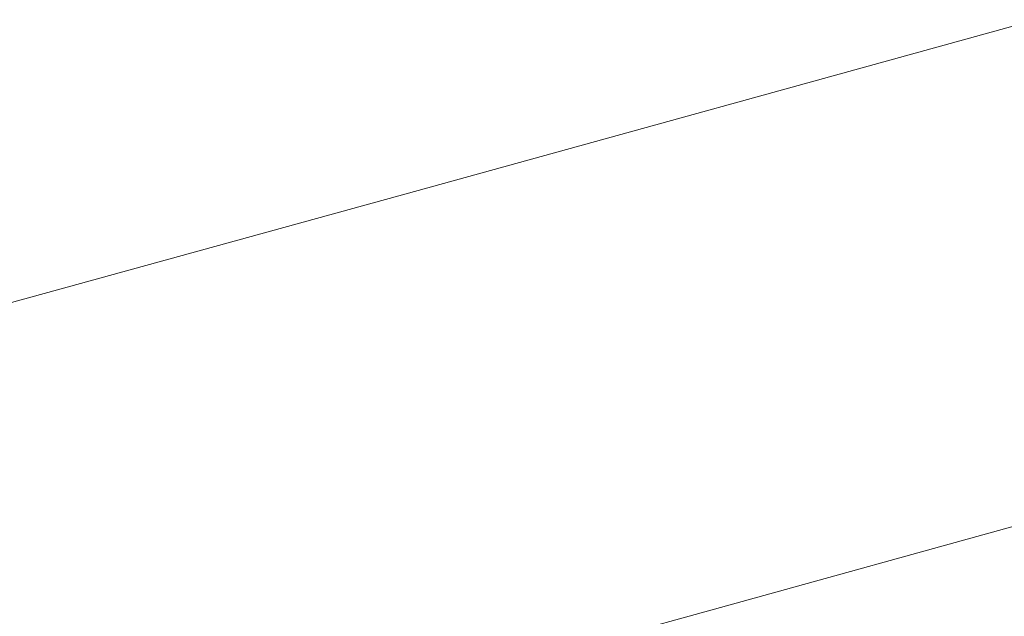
# Model space of a CAD drawing. Extents: x 1620613 to 1693141, y 557269 to 607790.
# Tile 69 of 256: x 1620773.08 to 1620775.13, y 607295.45 to 607296.69. Entities that reach past the tile are written whole.
import ezdxf

# ---------------------------------------------------------------- set-up
doc = ezdxf.new("R2010")
doc.units = 0
doc.header["$LTSCALE"] = 10
doc.header["$MEASUREMENT"] = 0
doc.linetypes.add('DGN Style 2', pattern=[7.346996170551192, 4.408197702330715, -2.938798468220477])
doc.linetypes.add('DGN Style 3', pattern=[10.28579463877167, 7.346996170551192, -2.938798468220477])
doc.layers.add('DT_X_Contour_Minor', color=136, linetype='DGN Style 3', lineweight=0)
doc.layers.add('SV_X_Top_of_Bank', color=97, linetype='DGN Style 2', lineweight=0)

# ---------------------------------------------------------------- blocks, each defined once
blk = doc.blocks.new('*U1004')
at = {"layer": 'DT_X_Contour_Minor', "transparency": 33554559, "flags": 128}
for points, elevation in [([(-26.4221577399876, 51.95833175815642), (-27.71982852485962, 51.03469212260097), (-27.97437398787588, 50.85364810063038), (-28.18186575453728, 50.70636159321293), (-28.34230382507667, 50.59283259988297), (-28.4556881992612, 50.51306112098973), (-28.69530826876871, 50.34534719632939), (-28.85981133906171, 50.20753661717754), (-29.17360549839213, 49.91989032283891), (-29.63669074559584, 49.48240831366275), (-30.24906708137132, 48.8950905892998), (-32.08112542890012, 47.12912903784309), (-32.72328845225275, 46.49489483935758), (-33.27573376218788, 45.91666340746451), (-33.73846135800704, 45.39443474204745), (-34.11147124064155, 44.92820884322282), (-34.98654064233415, 43.75961013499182), (-35.37127004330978, 43.30610329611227), (-35.86915619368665, 42.82203181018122), (-36.48019909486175, 42.30739567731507), (-37.20439874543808, 41.76219489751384), (-39.28647348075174, 40.2675732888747), (-39.98611710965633, 39.74158006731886), (-40.52349194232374, 39.28456660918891), (-40.89859798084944, 38.89653291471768), (-41.11143522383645, 38.57747898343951), (-41.46264281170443, 37.81864151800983), (-41.56407973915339, 37.53517833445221), (-41.60498482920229, 37.25391688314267), (-41.58535808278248, 36.97485716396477), (-41.50519949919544, 36.69799917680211), (-40.98988515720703, 35.41113261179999), (-41.36458870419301, 35.2114997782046), (-41.40116681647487, 35.18857666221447), (-41.35031391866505, 35.20536424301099), (-41.21203001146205, 35.26186252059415), (-40.98631509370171, 35.35807149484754), (-40.26783396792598, 35.66757635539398), (-40.02239461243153, 35.74966068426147), (-39.8249373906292, 35.76378502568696), (-39.6754623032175, 35.70994937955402), (-39.57396934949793, 35.58815374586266), (-39.36729765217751, 35.17275207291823), (-39.29846415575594, 35.03223562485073), (-39.24696743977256, 34.92223753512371), (-39.21280750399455, 34.84275780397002), (-39.19598434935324, 34.79379643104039), (-39.17423830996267, 34.70392391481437), (-39.19917079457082, 34.65937235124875), (-39.29027777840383, 34.59312204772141), (-39.44755926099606, 34.50517300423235), (-39.67101524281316, 34.39552522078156), (-40.35513052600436, 34.07419947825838), (-40.58325396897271, 33.96678022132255), (-40.75453783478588, 33.8855167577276), (-40.86898212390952, 33.83040908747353), (-40.92658683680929, 33.80145721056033), (-41.00441330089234, 33.7591265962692), (-41.04055930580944, 33.73462800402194), (-41.09062747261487, 33.69288018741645), (-41.15461780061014, 33.63388314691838), (-41.2325302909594, 33.55763688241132), (-41.45885981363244, 33.33131454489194), (-41.55081032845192, 33.24771939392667), (-41.65691473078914, 33.16667569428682), (-41.77717302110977, 33.08818344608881), (-41.91158519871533, 33.01224264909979), (-42.28888952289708, 32.81313579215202), (-42.41095057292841, 32.74687478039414), (-42.49415548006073, 32.69742188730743), (-42.53850424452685, 32.66477711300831), (-42.54399686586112, 32.64894045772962), (-42.50683566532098, 32.62912020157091), (-42.53423417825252, 32.60898901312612), (-42.64430061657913, 32.56346063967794), (-42.83703498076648, 32.49253508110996), (-43.11243727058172, 32.39621233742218), (-43.95706727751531, 32.10548877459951), (-44.25215094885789, 32.00285932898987), (-44.50392945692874, 31.91301366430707), (-44.71240280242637, 31.83595178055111), (-44.8775709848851, 31.77167367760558), (-45.26027925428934, 31.61731044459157), (-45.38764896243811, 31.56564027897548), (-45.48272688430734, 31.5264022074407), (-45.54551302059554, 31.49959622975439), (-45.5760073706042, 31.48522234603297), (-45.61426992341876, 31.46346811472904), (-45.66447487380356, 31.43806682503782), (-45.78639281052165, 31.37817862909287), (-45.98002373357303, 31.28380352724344), (-46.24536764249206, 31.15494151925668), (-47.04856871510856, 30.7653269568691), (-47.38836151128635, 30.6047740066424), (-47.80533909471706, 30.41532607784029), (-48.29950146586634, 30.19698317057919), (-48.87084862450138, 29.94974528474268), (-50.49735409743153, 29.25191761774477), (-51.13303793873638, 28.97905882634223), (-51.8202103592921, 28.68385320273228), (-52.55887135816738, 28.3663007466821), (-53.3490209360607, 28.02640145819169), (-55.52473791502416, 27.09020757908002), (-56.49371372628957, 26.66848666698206), (-57.76885342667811, 26.10546933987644), (-59.35015701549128, 25.40115559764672), (-61.23762449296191, 24.55554544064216), (-66.6790896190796, 22.11218980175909), (-68.57485017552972, 21.26142299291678), (-70.18103300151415, 20.54163929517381), (-71.49763809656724, 19.95283870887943), (-72.52466546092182, 19.49502123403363), (-74.8773014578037, 18.44881878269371), (-75.91999211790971, 17.98397094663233), (-77.28358709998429, 17.37407927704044), (-78.96808640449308, 16.61914377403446), (-80.97349003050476, 15.71916443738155), (-86.74910546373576, 13.12582776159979), (-88.72374219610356, 12.23877836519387), (-90.31594081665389, 11.52263268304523), (-91.52570132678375, 10.97739071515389), (-92.3530237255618, 10.60305246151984), (-94.04929930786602, 9.832688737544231), (-94.68466071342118, 9.54443124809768), (-95.31853824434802, 9.257431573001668), (-95.95093189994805, 8.971689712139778), (-96.58184168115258, 8.687205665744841), (-98.26228926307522, 7.930258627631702), (-98.89682115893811, 7.644555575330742), (-99.54008116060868, 7.355156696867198), (-100.1920692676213, 7.06206199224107), (-100.8527854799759, 6.765271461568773), (-102.6263328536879, 5.968902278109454), (-103.2449727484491, 5.690073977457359), (-103.7707319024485, 5.450865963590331), (-104.2036103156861, 5.251278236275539), (-104.5436079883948, 5.091310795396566), (-105.3264274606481, 4.717558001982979), (-105.6287788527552, 4.573821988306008), (-105.9487184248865, 4.422928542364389), (-106.2862461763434, 4.264877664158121), (-106.6413621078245, 4.099669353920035), (-107.6117888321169, 3.649570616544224), (-107.9746458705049, 3.481720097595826), (-108.3353969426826, 3.315742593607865), (-108.6940420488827, 3.151638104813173), (-109.0505811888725, 2.989406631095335), (-109.9985442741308, 2.55928672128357), (-110.3086120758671, 2.420033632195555), (-110.5278431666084, 2.324864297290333), (-110.6562375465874, 2.273778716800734), (-110.6937952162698, 2.266776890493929), (-110.6728333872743, 2.306883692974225), (-110.6862926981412, 2.310373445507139), (-110.7423920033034, 2.290762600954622), (-110.8411313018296, 2.24805115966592), (-110.9825105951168, 2.182239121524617), (-111.4163753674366, 1.975939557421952), (-111.5617474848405, 1.90787255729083), (-111.6724652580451, 1.858396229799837), (-111.7485286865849, 1.827510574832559), (-111.7899377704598, 1.815215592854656), (-111.8541562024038, 1.807216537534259), (-111.8952114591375, 1.794595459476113), (-111.9702134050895, 1.76273151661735), (-112.0791620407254, 1.71162470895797), (-112.2220573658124, 1.641275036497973), (-112.6483738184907, 1.428018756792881), (-112.8175543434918, 1.34328058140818), (-113.0053585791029, 1.249008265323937), (-113.2117865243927, 1.145201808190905), (-113.4368381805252, 1.031861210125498), (-114.0618075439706, 0.7169074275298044), (-114.2700324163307, 0.618599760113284), (-114.4259800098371, 0.5598920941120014), (-114.5296503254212, 0.5407844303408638), (-114.5810433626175, 0.5612767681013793), (-114.6483884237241, 0.6687230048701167), (-114.6723631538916, 0.7065127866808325), (-114.6937785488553, 0.7392974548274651), (-114.7126346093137, 0.7670770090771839), (-114.7289313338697, 0.7898514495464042), (-114.799010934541, 0.884453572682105), (-115.0863380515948, 0.9425401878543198), (-115.1710306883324, 0.9323459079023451), (-115.3019684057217, 0.8768688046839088), (-115.4791512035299, 0.7761088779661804), (-115.702579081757, 0.6300661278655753), (-116.3600468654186, 0.180241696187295), (-116.6101513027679, -0.01975269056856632), (-116.8673637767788, -0.2823675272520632), (-117.131684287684, -0.6076028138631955), (-117.4031128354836, -0.995458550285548), (-118.1363996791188, -2.11323444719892), (-118.4312717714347, -2.533009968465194), (-118.765922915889, -2.954004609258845), (-119.1403531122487, -3.376218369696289), (-119.5545623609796, -3.79965124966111), (-120.712159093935, -4.930431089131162), (-121.2576473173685, -5.398751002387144), (-122.025914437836, -5.955625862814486), (-123.0169604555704, -6.601055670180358), (-124.2307853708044, -7.33504042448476), (-127.7646903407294, -9.410406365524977), (-129.0504631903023, -10.16678530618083), (-130.2573530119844, -10.87939767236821), (-131.3853598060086, -11.54824346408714), (-132.4344835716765, -12.17332268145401), (-135.1269695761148, -13.78184516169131), (-136.0246570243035, -14.31878836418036), (-136.6983548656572, -14.72322611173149), (-137.1480630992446, -14.99515840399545), (-137.3737817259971, -15.13458524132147), (-137.677045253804, -15.32971620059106), (-137.9974270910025, -15.53586171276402), (-138.7311249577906, -16.00795002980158), (-139.8781388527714, -16.74598115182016), (-141.4384687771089, -17.74995507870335), (-146.1504366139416, -20.78180929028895), (-147.8899061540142, -21.88109677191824), (-149.5743388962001, -22.90506855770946), (-151.2037348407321, -23.85372464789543), (-152.7780939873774, -24.72706504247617), (-156.9030026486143, -26.95555183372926), (-158.2580997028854, -27.68774060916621), (-159.2297093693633, -28.21294184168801), (-159.8178316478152, -28.53115553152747), (-160.0224665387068, -28.64238167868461), (-160.0568430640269, -28.66300134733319), (-160.0893978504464, -28.68125328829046), (-160.1612798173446, -28.72054435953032), (-160.2724889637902, -28.78087456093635), (-160.4230252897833, -28.8622438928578), (-160.8768917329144, -29.10728095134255), (-161.2334875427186, -29.31818412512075), (-161.9628751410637, -29.7671158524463), (-163.0650545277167, -30.45407613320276), (-164.540025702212, -31.3790649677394), (-168.9703378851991, -34.16307326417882), (-170.4930653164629, -35.11789278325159), (-171.7385134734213, -35.89434511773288), (-172.7066823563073, -36.49243026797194), (-173.3975719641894, -36.91214823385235), (-174.8702385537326, -37.79357323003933), (-175.577311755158, -38.18167739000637), (-176.5940314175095, -38.68492112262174), (-177.9203975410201, -39.30330442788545), (-179.5564101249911, -40.0368273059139), (-184.331972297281, -42.14640774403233), (-185.9600141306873, -42.86267835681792), (-187.2624680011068, -43.4293048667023), (-188.2393339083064, -43.84628727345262), (-188.890611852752, -44.11362557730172), (-190.1932357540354, -44.62700225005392), (-190.8766222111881, -44.90431178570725), (-191.9498136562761, -45.35120788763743), (-193.4128100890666, -45.9676905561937), (-195.265611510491, -46.75375979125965), (-200.7261552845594, -49.0760598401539), (-202.5265453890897, -49.8416973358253), (-203.8323078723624, -50.39688478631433), (-204.6434427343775, -50.74162219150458), (-204.9599499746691, -50.87590955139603), (-205.1444657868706, -50.9534091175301), (-205.4094279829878, -51.06469744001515), (-206.0659277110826, -51.34043773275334), (-207.1139649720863, -51.78062999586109), (-208.5535397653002, -52.38527422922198), (-212.9144559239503, -54.21692814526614), (-214.4953707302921, -54.87517555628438), (-215.9674280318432, -55.47617735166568), (-217.3306278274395, -56.01993353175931), (-218.5849701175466, -56.50644409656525), (-221.7847395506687, -57.72747811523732), (-222.8509311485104, -58.13458622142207), (-223.6496788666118, -58.44013502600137), (-224.1809827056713, -58.64412452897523), (-224.4448426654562, -58.74655473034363), (-224.7918773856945, -58.88428953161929), (-225.0772514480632, -58.99538952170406), (-225.673097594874, -59.22538839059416), (-226.5794158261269, -59.57428613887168), (-227.796206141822, -60.04208276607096), (-231.4549430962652, -61.44807227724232), (-232.9376689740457, -62.02218422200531), (-234.6417938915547, -62.69002792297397), (-236.5673178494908, -63.4516033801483), (-238.7142408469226, -64.3069105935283), (-244.7345675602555, -66.71270550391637), (-246.739514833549, -67.51349833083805), (-248.2391116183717, -68.111530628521), (-249.2333579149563, -68.50680239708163), (-249.72225372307, -68.69931363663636), (-250.3521752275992, -68.94232956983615), (-250.7275681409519, -69.0684500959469), (-251.3813057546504, -69.26454972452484), (-252.313388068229, -69.53062845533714), (-253.523815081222, -69.86668628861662), (-257.1227467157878, -70.85614598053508), (-258.6074759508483, -71.22436795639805), (-260.3624649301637, -71.58693911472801), (-262.3877136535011, -71.94385945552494), (-264.6832221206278, -72.2951289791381), (-271.1649243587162, -73.22431328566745), (-272.2743608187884, -73.87685941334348), (-270.7413935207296, -75.13760956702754), (-266.5660224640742, -77.00656374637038), (-259.7482476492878, -79.48372195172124), (-238.0443097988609, -86.90041586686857), (-230.9031500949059, -89.32110521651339), (-225.7576243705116, -91.02065282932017), (-222.6077326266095, -91.99905870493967), (-221.453474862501, -92.2563228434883), (-221.0362994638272, -91.98083823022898), (-220.7937196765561, -91.94951449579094), (-220.3788618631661, -92.06215675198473), (-219.7917260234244, -92.31876499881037), (-219.0323121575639, -92.71933923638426), (-216.7775044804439, -93.9794918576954), (-215.9991035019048, -94.38683808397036), (-215.3550063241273, -94.66376229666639), (-214.8452129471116, -94.81026449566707), (-214.4697233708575, -94.82634468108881), (-213.0308142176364, -94.59706751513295), (-209.0644522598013, -93.2959824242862), (-208.0970566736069, -93.20292095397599), (-206.8947393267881, -93.48134443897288), (-205.4575002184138, -94.13125287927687), (-203.7853393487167, -95.15264627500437), (-199.0130146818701, -98.3716752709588), (-197.5992905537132, -99.25004037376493), (-196.9373616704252, -99.47086393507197), (-197.0272280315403, -99.03414595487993), (-197.8688896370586, -97.93988643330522), (-201.1157142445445, -94.14513898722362), (-202.1445991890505, -92.86694454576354), (-202.7961355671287, -91.87842180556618), (-203.0703233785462, -91.1795707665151), (-202.9671626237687, -90.77039142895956), (-201.6052657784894, -89.53678849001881), (-196.2946542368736, -87.53550001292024), (-195.1693159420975, -87.08935588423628), (-194.06927743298, -86.60861856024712), (-192.994538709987, -86.09328804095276), (-191.9450997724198, -85.54336432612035), (-189.1803289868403, -84.0307768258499), (-188.1064418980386, -83.47586562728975), (-186.9583587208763, -82.94557265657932), (-185.7360794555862, -82.43989791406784), (-184.4396041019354, -81.9588413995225), (-180.8834083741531, -80.70884833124), (-179.6824118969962, -80.28517202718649), (-178.7465692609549, -79.95163791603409), (-178.0758804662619, -79.70824599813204), (-177.6703455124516, -79.55499627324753), (-176.9424574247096, -79.26651993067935), (-176.675729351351, -79.16141957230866), (-176.4214611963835, -79.06247575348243), (-176.1796529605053, -78.96968847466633), (-175.9503046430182, -78.88305773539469), (-175.3553223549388, -78.6602511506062), (-174.762106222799, -78.4298333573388), (-173.4286945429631, -77.90568491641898), (-171.3550873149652, -77.08780582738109), (-168.5412845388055, -75.9761960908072), (-160.0508830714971, -72.6202625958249), (-157.2561313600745, -71.51578799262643), (-155.2396773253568, -70.71931430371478), (-154.001520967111, -70.2308415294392), (-153.5416622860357, -70.0503696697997), (-153.3531027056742, -69.97977926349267), (-153.2682810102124, -69.9421778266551), (-153.155235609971, -69.88231632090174), (-153.0139665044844, -69.800194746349), (-152.8444736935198, -69.69581310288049), (-152.3548612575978, -69.38778196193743), (-152.1645990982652, -69.27370018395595), (-151.9610219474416, -69.16247820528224), (-151.74412980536, -69.05411602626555), (-151.5139226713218, -68.94861364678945), (-150.8822836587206, -68.6710870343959), (-150.2915771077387, -68.4260573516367), (-148.9931867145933, -67.89911326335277), (-146.9871124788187, -67.09025476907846), (-144.2733544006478, -65.99948186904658), (-136.0930877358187, -62.71486826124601), (-133.3686395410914, -61.62607873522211), (-131.3304949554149, -60.82317036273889), (-129.9786539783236, -60.30614314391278), (-129.313116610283, -60.07499707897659), (-128.4534217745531, -59.83978244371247), (-128.1407040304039, -59.72982814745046), (-127.8473219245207, -59.57637623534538), (-127.573275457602, -59.3794267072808), (-127.3185646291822, -59.13897956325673), (-126.1750305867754, -57.91539845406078), (-125.6638016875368, -57.54778814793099), (-125.5201019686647, -57.45771540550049), (-125.3081009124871, -57.34504445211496), (-125.027798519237, -57.20977528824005), (-124.67919478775, -57.05190791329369), (-123.658516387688, -56.60079729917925), (-123.3162236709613, -56.45018668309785), (-123.0548543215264, -56.33668779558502), (-122.8744083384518, -56.26030063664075), (-122.774885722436, -56.22102520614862), (-122.6173899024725, -56.16577302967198), (-122.578404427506, -56.13100091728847), (-122.5795698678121, -56.06812371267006), (-122.6208862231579, -55.97714141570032), (-122.702353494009, -55.85805402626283), (-123.176219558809, -55.23673432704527), (-123.2689925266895, -55.26020671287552), (-123.27880088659, -55.26118479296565), (-123.2684661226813, -55.25405943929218), (-123.2379882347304, -55.2388306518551), (-123.1873672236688, -55.21549843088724), (-123.0255203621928, -55.14247459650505), (-122.9375661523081, -55.10604744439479), (-122.7950886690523, -55.05153386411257), (-122.5980879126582, -54.97893385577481), (-122.3465638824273, -54.88824741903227), (-121.6031354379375, -54.62230168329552), (-121.3172286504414, -54.51236278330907), (-121.0170796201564, -54.38200538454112), (-120.7026883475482, -54.2312294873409), (-120.3740548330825, -54.06003509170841), (-119.4787091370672, -53.57629203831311), (-119.1806481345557, -53.41567858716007), (-118.9579743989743, -53.29664552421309), (-118.8106879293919, -53.2191928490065), (-118.7387887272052, -53.18332056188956), (-118.6475738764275, -53.14310164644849), (-118.5940182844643, -53.11962995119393), (-118.5017626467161, -53.07937905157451), (-118.370806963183, -53.02234894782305), (-118.2011512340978, -52.94853963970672), (-117.697135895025, -52.72934254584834), (-117.5315163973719, -52.65704004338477), (-117.4126694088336, -52.60453035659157), (-117.3405949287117, -52.57181348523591), (-117.3152929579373, -52.5588894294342), (-117.3101843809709, -52.55081570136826), (-117.2631252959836, -52.52895948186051), (-117.1257794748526, -52.46944611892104), (-116.8981469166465, -52.37227561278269), (-116.5802276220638, -52.23744796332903), (-115.6120605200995, -51.82769804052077), (-115.2194286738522, -51.65870471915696), (-114.7676584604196, -51.45903719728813), (-114.2567498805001, -51.22869547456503), (-113.6867029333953, -50.96767955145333), (-112.0877265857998, -50.23073815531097), (-111.4670962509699, -49.94613143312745), (-110.8044375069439, -49.64501731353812), (-110.0997503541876, -49.32739579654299), (-109.3530347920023, -48.99326688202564), (-107.3057554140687, -48.08024658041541), (-106.5441058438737, -47.74109617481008), (-105.794616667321, -47.40841018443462), (-105.0572878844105, -47.08218860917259), (-104.3321194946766, -46.76243144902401), (-102.4145509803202, -45.91836490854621), (-101.5012583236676, -45.51471419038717), (-100.1995567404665, -44.93681194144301), (-98.50944623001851, -44.18465816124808), (-96.43092679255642, -43.25825285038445), (-90.37032972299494, -40.55550331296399), (-88.25751306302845, -39.61251305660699), (-86.46451088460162, -38.81060444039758), (-84.9913231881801, -38.14977746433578), (-83.8379499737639, -37.63003212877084), (-81.18870737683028, -36.43215342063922), (-80.25277914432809, -36.00904832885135), (-79.43192639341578, -35.63814208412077), (-78.72614912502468, -35.31943468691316), (-78.13544733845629, -35.05292613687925), (-76.71367655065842, -34.4118351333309), (-75.96444420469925, -34.0753918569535), (-74.78307525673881, -33.54688028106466), (-73.16956970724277, -32.82630040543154), (-71.1239275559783, -31.91365223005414), (-65.0926996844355, -29.22383269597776), (-63.05558418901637, -28.31482348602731), (-61.46765860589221, -27.60516050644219), (-60.32892293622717, -27.09484375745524), (-59.63937717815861, -26.78387323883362), (-58.39950837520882, -26.22041349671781), (-57.97896558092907, -26.02894983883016), (-57.64723880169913, -25.8771536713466), (-57.40432803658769, -25.7650249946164), (-57.25023328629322, -25.69256380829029), (-56.95773530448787, -25.55222396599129), (-56.81331861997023, -25.48196517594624), (-56.59944205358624, -25.37644368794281), (-56.31610560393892, -25.23565950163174), (-55.96330927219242, -25.05961261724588), (-54.92990587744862, -24.54313732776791), (-54.55293985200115, -24.35628810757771), (-54.19709432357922, -24.18309691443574), (-53.86236929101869, -24.02356374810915), (-53.54876475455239, -23.87768860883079), (-52.74064665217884, -23.50689893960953), (-52.47525161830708, -23.38610528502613), (-52.28515509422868, -23.30181657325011), (-52.17035707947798, -23.25403280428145), (-52.13085757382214, -23.24275397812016), (-52.12592357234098, -23.26135036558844), (-52.10117963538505, -23.25621700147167), (-52.03064832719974, -23.22686961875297), (-51.91432964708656, -23.17330821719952), (-51.75222359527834, -23.09553279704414), (-51.25889096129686, -22.85584631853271), (-51.05811752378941, -22.75836918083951), (-50.82579668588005, -22.64570262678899), (-50.56192844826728, -22.51784665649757), (-50.2665128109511, -22.37480126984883), (-49.43667457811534, -21.97309435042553), (-49.17018562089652, -21.84487856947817), (-48.99309742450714, -21.7615114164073), (-48.90540998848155, -21.72299289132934), (-48.90712331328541, -21.72932299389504), (-49.03089319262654, -21.80600143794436), (-49.05063169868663, -21.82155339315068), (-49.01701980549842, -21.81070042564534), (-48.93005751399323, -21.77344253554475), (-48.7897448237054, -21.70977972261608), (-48.34444378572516, -21.50480565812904), (-48.17551681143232, -21.45221952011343), (-48.00271166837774, -21.44819165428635), (-47.82602835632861, -21.49272206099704), (-47.64546687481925, -21.58581074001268), (-46.7937975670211, -22.13352721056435), (-42.2364000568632, -18.93331495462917), (-41.3104534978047, -18.22286632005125), (-40.48578418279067, -17.46303995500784), (-39.76239211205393, -16.65383585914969), (-39.140277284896, -15.79525403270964), (-37.61634073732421, -13.43986552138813), (-37.04584322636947, -12.63717082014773), (-36.47730310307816, -11.99562810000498), (-35.91072036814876, -11.51523736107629), (-35.34609502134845, -11.19599860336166), (-33.84303728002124, -10.55956455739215), (-33.33886044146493, -10.34608286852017), (-32.95362323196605, -10.18296333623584), (-32.68732565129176, -10.07020596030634), (-32.53996769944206, -10.00781074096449), (-32.30559933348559, -9.908573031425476), (-31.90467404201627, -9.634235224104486), (-30.87767444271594, -8.885650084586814), (-29.22460053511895, -7.662817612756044), (-26.9454523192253, -5.96573780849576), (-20.03295799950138, -0.8078618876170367), (-17.72287080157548, 0.9096714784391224), (-15.97697994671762, 2.193864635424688), (-14.79528543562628, 3.044717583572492), (-14.17778726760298, 3.462230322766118), (-13.28338727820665, 3.997810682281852), (-12.96057946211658, 4.195819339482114), (-12.66295600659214, 4.388160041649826), (-12.39051691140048, 4.574832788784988), (-12.14326217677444, 4.75583758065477), (-11.51749536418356, 5.230959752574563), (-11.00479138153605, 5.565659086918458), (-9.93600454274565, 6.213415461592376), (-8.311134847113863, 7.174228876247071), (-6.130182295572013, 8.448099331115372), (0.4271349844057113, 12.26249659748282), (2.594258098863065, 13.52337980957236), (4.177639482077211, 14.44523149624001), (5.177279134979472, 15.02805165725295), (5.593177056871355, 15.27184029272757), (5.923915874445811, 15.46990128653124), (6.12780222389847, 15.59505155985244), (6.49140715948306, 15.82195663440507), (7.014730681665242, 16.15061651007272), (7.697772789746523, 16.58103118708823), (11.25797932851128, 18.82706088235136), (20.18971190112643, 20.77616461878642), (21.90178052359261, 21.057118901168), (23.21010100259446, 21.06465157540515), (24.11467333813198, 20.7987626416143), (24.61549753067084, 20.25945209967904), (26.01059809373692, 17.10468581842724)], 2.200041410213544), ([(-28.66335585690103, 51.7220972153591), (-29.30004596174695, 51.26892201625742), (-29.42493632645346, 51.18009445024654), (-29.52674023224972, 51.10782969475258), (-29.60545768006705, 51.05212774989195), (-29.66108866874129, 51.01298861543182), (-29.77865602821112, 50.93070133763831), (-29.85936793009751, 50.86308585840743), (-30.01332811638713, 50.72195487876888), (-30.24053658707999, 50.50730839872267), (-30.54099334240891, 50.21914641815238), (-31.4398757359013, 49.35269380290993), (-31.75494705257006, 49.04151269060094), (-32.02599920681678, 48.7578088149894), (-32.25303219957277, 48.50158217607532), (-32.43604603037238, 48.27283277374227), (-32.86539069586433, 47.69947068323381), (-33.16645912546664, 47.39634373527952), (-33.74765591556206, 46.91698445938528), (-34.60898106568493, 46.26139285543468), (-35.75043457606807, 45.42956892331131), (-39.16781508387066, 42.9763953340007), (-40.31616411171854, 42.11306466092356), (-41.19817581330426, 41.36295283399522), (-41.81385018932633, 40.72605985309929), (-42.16318723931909, 40.20238571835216), (-42.73963627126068, 38.95687982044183), (-42.90612817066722, 38.49162199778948), (-42.97326709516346, 38.02997795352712), (-42.94105304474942, 37.57194768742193), (-42.8094860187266, 37.1175311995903), (-41.96368295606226, 35.00535307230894), (-42.23085186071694, 34.86301205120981), (-42.26887846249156, 34.84078360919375), (-42.26845730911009, 34.83510157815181), (-42.22958840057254, 34.84596595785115), (-42.15227173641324, 34.87337674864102), (-41.70174920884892, 35.03990206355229), (-41.55750328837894, 34.74459908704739), (-41.52192420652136, 34.67397008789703), (-41.47700664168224, 34.58864150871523), (-41.4227505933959, 34.48861334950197), (-41.35915606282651, 34.37388561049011), (-41.04059179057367, 33.80419047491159), (-41.33739384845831, 33.50739783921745), (-41.41715527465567, 33.43902560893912), (-41.52923867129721, 33.36110576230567), (-41.67364403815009, 33.27363829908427), (-41.85037137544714, 33.17662321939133), (-42.36474023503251, 32.90518618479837), (-42.53114278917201, 32.8148543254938), (-42.64457380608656, 32.7474365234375), (-42.70503328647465, 32.70293277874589), (-42.71252122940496, 32.68134309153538), (-42.66186036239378, 32.65432266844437), (-42.67755569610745, 32.63433251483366), (-42.7626373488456, 32.59462737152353), (-42.91710532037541, 32.53520723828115), (-43.14095960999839, 32.45607211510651), (-43.83041947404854, 32.2187584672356), (-44.07882419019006, 32.13194548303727), (-44.30694344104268, 32.04949176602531), (-44.51477722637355, 31.9713973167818), (-44.70232554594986, 31.8976621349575), (-45.17540711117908, 31.70684733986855), (-45.33285409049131, 31.64297570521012), (-45.4503838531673, 31.59447189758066), (-45.52799640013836, 31.56133591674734), (-45.56569173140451, 31.54356776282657), (-45.61298965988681, 31.5166764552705), (-45.67505008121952, 31.48527686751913), (-45.82575790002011, 31.41124658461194), (-46.06511311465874, 31.29458560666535), (-46.39311572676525, 31.1352939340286), (-47.38598588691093, 30.65367521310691), (-47.77893061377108, 30.46683042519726), (-48.21311217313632, 30.26751010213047), (-48.68853056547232, 30.05571424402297), (-49.20518579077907, 29.83144285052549), (-50.63791550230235, 29.21675175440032), (-51.19786635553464, 28.97640033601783), (-51.80317163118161, 28.71636440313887), (-52.45383132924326, 28.4366439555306), (-53.14984545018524, 28.13723899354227), (-55.06635566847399, 27.31257974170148), (-55.97075848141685, 26.91826044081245), (-57.24658425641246, 26.35379697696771), (-58.89383299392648, 25.61918935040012), (-60.91250469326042, 24.71443756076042), (-66.79085984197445, 22.07490723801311), (-68.81696076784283, 21.16555793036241), (-70.48649718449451, 20.41715774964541), (-71.79946909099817, 19.8297066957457), (-72.75587648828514, 19.40320476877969), (-74.83087686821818, 18.4804651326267), (-75.80085483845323, 18.04787272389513), (-77.15453846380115, 17.44215022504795), (-78.89192774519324, 16.66329763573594), (-81.01302268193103, 15.71131495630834), (-87.18088338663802, 12.94185435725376), (-89.27493008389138, 12.00123585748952), (-90.93117464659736, 11.25647580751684), (-92.14961707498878, 10.70757420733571), (-92.93025736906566, 10.35453105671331), (-94.42822864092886, 9.674227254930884), (-94.98931266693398, 9.419668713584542), (-95.5490862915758, 9.16622094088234), (-96.10754951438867, 8.913883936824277), (-96.66470233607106, 8.662657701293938), (-98.14869599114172, 7.994202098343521), (-98.72580298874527, 7.734375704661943), (-99.34412873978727, 7.456238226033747), (-100.0036732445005, 7.159789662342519), (-100.7044365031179, 6.845030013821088), (-102.6280968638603, 5.981256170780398), (-103.2917161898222, 5.682352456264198), (-103.8398288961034, 5.433471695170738), (-104.2724349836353, 5.234613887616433), (-104.5895344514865, 5.085779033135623), (-105.281124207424, 4.755583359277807), (-105.5584339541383, 4.62387002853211), (-105.871670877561, 4.476376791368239), (-106.2208349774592, 4.313103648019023), (-106.6059262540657, 4.134050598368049), (-107.6807392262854, 3.635535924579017), (-108.0726961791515, 3.454136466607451), (-108.4424573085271, 3.283824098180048), (-108.7900226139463, 3.124598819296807), (-109.1153920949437, 2.976460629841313), (-109.9534496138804, 2.596208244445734), (-110.2272938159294, 2.473625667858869), (-110.4202832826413, 2.391067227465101), (-110.5324180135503, 2.348532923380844), (-110.5636980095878, 2.346022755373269), (-110.5393050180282, 2.392694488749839), (-110.5549674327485, 2.396755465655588), (-110.6202494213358, 2.37393459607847), (-110.7351509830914, 2.324231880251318), (-110.8996721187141, 2.247647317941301), (-111.4045545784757, 2.007579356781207), (-111.5737221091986, 1.9283707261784), (-111.7025628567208, 1.870795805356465), (-111.7910768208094, 1.834854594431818), (-111.8392640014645, 1.820547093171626), (-111.9139941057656, 1.811238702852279), (-111.961769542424, 1.796551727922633), (-112.049048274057, 1.759472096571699), (-112.1758303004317, 1.699999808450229), (-112.342115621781, 1.618134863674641), (-112.8382142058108, 1.369971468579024), (-113.0243978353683, 1.276749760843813), (-113.2108747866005, 1.183207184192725), (-113.3976450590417, 1.089343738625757), (-113.5847086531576, 0.9951594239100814), (-114.0839359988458, 0.7435734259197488), (-114.2528334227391, 0.6691401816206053), (-114.3851051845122, 0.6345299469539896), (-114.4807512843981, 0.6397427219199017), (-114.539771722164, 0.6847785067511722), (-114.6483253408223, 0.8579712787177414), (-114.6869702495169, 0.918884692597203), (-114.7214897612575, 0.9717303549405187), (-114.7518838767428, 1.016508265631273), (-114.7781525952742, 1.053218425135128), (-114.8911140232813, 1.205707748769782), (-115.3542570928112, 1.299337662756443), (-115.490773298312, 1.282905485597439), (-115.7018320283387, 1.193481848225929), (-115.9874332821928, 1.031066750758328), (-116.3475770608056, 0.7956601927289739), (-117.4073505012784, 0.07058742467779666), (-117.7788057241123, -0.2034798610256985), (-118.0983413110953, -0.4818771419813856), (-118.3659572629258, -0.7646044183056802), (-118.5816535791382, -1.051661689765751), (-119.0876175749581, -1.822921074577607), (-119.2910777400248, -2.112563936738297), (-119.5219852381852, -2.403047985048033), (-119.7803400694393, -2.6943732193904), (-120.0661422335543, -2.986539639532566), (-120.8648777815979, -3.766771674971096), (-121.3225887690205, -4.137671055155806), (-122.0966700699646, -4.665195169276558), (-123.1871216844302, -5.349344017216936), (-124.5939436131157, -6.190117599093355), (-128.767295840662, -8.641013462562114), (-130.2369261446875, -9.505103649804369), (-131.5158028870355, -10.25920231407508), (-132.6039260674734, -10.90330945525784), (-133.501295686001, -11.43742507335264), (-135.6399432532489, -12.71507802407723), (-136.3582963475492, -13.14499497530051), (-136.909369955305, -13.47650611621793), (-137.2931640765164, -13.70961144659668), (-137.5096787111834, -13.84431096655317), (-137.8640117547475, -14.07230193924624), (-138.2383458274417, -14.31316231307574), (-139.0955982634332, -14.86475020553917), (-140.4357690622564, -15.72706561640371), (-142.2588582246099, -16.90010854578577), (-147.7643204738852, -20.44252638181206), (-149.7222287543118, -21.68669164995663), (-151.4668569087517, -22.7623740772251), (-152.9982049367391, -23.66957366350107), (-154.3162728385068, -24.40829040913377), (-157.5467470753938, -26.15355794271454), (-158.6090805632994, -26.72762390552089), (-159.3732253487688, -27.14087114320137), (-159.8391814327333, -27.39329965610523), (-160.0069488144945, -27.48490944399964), (-160.05674356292, -27.51477724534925), (-160.0897382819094, -27.53356989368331), (-160.1513763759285, -27.56754698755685), (-160.2416578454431, -27.6167085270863), (-160.3605826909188, -27.68105451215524), (-160.7159067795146, -27.87288973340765), (-160.9950793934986, -28.03800213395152), (-161.5661041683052, -28.38946291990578), (-162.4289811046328, -28.92727209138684), (-163.5837102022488, -29.65142964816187), (-167.0521240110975, -31.83098098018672), (-168.3330390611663, -32.63164036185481), (-169.5744738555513, -33.39895500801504), (-170.7764283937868, -34.13292491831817), (-171.9389026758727, -34.83355009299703), (-174.9861937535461, -36.65742424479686), (-176.1557057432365, -37.33081155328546), (-177.3787734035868, -37.98306786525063), (-178.6553967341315, -38.61419318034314), (-179.9855757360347, -39.22418749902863), (-183.604127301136, -40.82266435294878), (-184.953786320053, -41.41113715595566), (-186.2888497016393, -41.97769792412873), (-187.6093174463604, -42.52234665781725), (-188.9151895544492, -43.04508335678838), (-192.378054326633, -44.40983184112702), (-193.6907164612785, -44.93266471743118), (-195.0315542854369, -45.47760198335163), (-196.4005677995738, -46.04464363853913), (-197.7977570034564, -46.6337896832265), (-201.5611624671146, -48.23431832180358), (-202.8068933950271, -48.76405462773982), (-203.7215320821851, -49.15286706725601), (-204.3050785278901, -49.4007556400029), (-204.557532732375, -49.50772034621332), (-204.7892876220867, -49.60506107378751), (-205.122084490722, -49.7448410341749), (-205.9466589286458, -50.09117536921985), (-207.2630109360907, -50.64406407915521), (-209.0711405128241, -51.40350716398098), (-214.5485228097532, -53.70409455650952), (-216.4640158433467, -54.50409027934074), (-218.1024582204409, -55.17863690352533), (-219.4638499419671, -55.72773442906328), (-220.5481910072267, -56.15138285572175), (-223.0703663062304, -57.11384652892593), (-223.9168219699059, -57.43714301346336), (-224.5645574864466, -57.68518471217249), (-225.0135728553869, -57.85797162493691), (-225.2638680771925, -57.95550375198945), (-225.6663618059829, -58.11524970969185), (-225.9325421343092, -58.21920330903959), (-226.429212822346, -58.41125463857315), (-227.1563738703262, -58.69140369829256), (-228.1140252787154, -59.05965048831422), (-230.9750828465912, -60.15910556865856), (-232.2341146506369, -60.64783893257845), (-233.8654168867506, -61.28944771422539), (-235.8689895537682, -62.08393191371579), (-238.244832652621, -63.03129153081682), (-245.0767748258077, -65.76141773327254), (-247.3358571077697, -66.66393429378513), (-248.9891473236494, -67.32388932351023), (-250.0366454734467, -67.74128282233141), (-250.4783515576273, -67.9161147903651), (-250.8485116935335, -68.05891799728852), (-251.1604747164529, -68.15815091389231), (-251.8187436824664, -68.34874725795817), (-252.8233185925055, -68.63070702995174), (-254.1741994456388, -69.00403022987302), (-258.2382896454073, -70.1213766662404), (-259.91491875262, -70.53719098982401), (-261.8967384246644, -70.9466241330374), (-264.1837486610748, -71.34967609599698), (-266.7759494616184, -71.74634687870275), (-274.0954056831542, -72.79562739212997), (-275.3482357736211, -73.53251449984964), (-273.6171338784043, -74.9562154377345), (-268.9020999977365, -77.06673020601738), (-261.203134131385, -79.86405880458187), (-236.6939825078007, -88.23935350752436), (-228.6428515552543, -90.981510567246), (-222.8713224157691, -92.92651071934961), (-219.3793950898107, -94.07435396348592), (-218.1670695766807, -94.42504030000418), (-217.9736706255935, -94.29732798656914), (-217.8612127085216, -94.28280657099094), (-217.6688881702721, -94.33502655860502), (-217.3966970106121, -94.45398794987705), (-217.0446392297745, -94.63969074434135), (-215.9993296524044, -95.22388673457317), (-215.6384696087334, -95.41272896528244), (-215.3398716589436, -95.54110866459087), (-215.1035358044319, -95.60902583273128), (-214.9294620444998, -95.61648046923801), (-214.2623960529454, -95.51018953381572), (-212.4236245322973, -94.90701760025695), (-211.3693692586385, -95.27248518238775), (-208.9946483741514, -96.62739018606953), (-205.2994618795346, -98.9717326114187), (-200.2838097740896, -102.305512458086), (-185.1481166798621, -112.5148419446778), (-180.6644119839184, -115.3006257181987), (-178.5650677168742, -116.0009799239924), (-178.8500838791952, -114.6159045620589), (-181.5194604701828, -111.1453996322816), (-191.8169452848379, -99.1101470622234), (-195.1750249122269, -95.14225500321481), (-197.5261501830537, -92.26501825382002), (-198.8703210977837, -90.47843681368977), (-199.2075376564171, -89.7825106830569), (-198.4316547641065, -89.0797177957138), (-195.4061593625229, -87.93956867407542), (-194.7024538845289, -87.65115346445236), (-193.8879783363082, -87.27454317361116), (-192.9627327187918, -86.8097378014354), (-191.9267170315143, -86.25673734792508), (-189.0163151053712, -84.6644760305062), (-187.885862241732, -84.08033551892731), (-186.6773050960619, -83.52210997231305), (-185.3906436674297, -82.98979939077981), (-184.0258779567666, -82.48340377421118), (-180.2823636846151, -81.167568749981), (-179.0181060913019, -80.7215757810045), (-178.0329690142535, -80.37047314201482), (-177.3269524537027, -80.11426083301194), (-176.9000564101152, -79.95293885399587), (-176.1338276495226, -79.64926735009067), (-175.8762315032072, -79.54731187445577), (-175.6781146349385, -79.46919907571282), (-175.5394770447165, -79.4149289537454), (-175.4603187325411, -79.3845015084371), (-175.3285356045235, -79.33515189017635), (-174.8662217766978, -79.15331559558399), (-173.5781176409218, -78.64481892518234), (-171.4642231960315, -77.80966187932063), (-168.5245384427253, -76.64784445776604), (-159.584325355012, -73.11411749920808), (-156.6458573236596, -71.9527562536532), (-154.5356130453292, -71.11896773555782), (-153.2535925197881, -70.61275194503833), (-152.7997957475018, -70.43410888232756), (-152.6939693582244, -70.39449101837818), (-152.6463643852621, -70.37338774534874), (-152.5829192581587, -70.33979132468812), (-152.503633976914, -70.2937017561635), (-152.408508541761, -70.23511903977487), (-152.1337205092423, -70.06224093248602), (-152.0269385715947, -69.99821415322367), (-151.9126837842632, -69.93579239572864), (-151.7909561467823, -69.87497566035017), (-151.6617556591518, -69.81576394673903), (-151.307257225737, -69.6600060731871), (-150.7865892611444, -69.44654054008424), (-149.4904591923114, -68.92296234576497), (-147.4188670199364, -68.08927149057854), (-144.5718127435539, -66.94546797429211), (-135.9457185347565, -63.48184171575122), (-133.0872926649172, -62.33768157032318), (-130.9815857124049, -61.50292082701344), (-129.6285976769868, -60.97755948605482), (-129.0283285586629, -60.76159754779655), (-128.4312361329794, -60.59823158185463), (-128.1976767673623, -60.5043540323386), (-127.9448179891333, -60.34524585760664), (-127.6726597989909, -60.12090705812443), (-127.3812021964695, -59.83133763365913), (-125.9760347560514, -58.32780886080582), (-125.8161657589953, -58.21285156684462), (-125.7512496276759, -58.17585428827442), (-125.6250165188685, -58.1141298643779), (-125.4374664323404, -58.02767829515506), (-125.1885993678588, -57.91649958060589), (-124.4431978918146, -57.58705348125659), (-124.1611560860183, -57.4587819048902), (-123.8740817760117, -57.32105175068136), (-123.5819749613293, -57.17386301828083), (-123.2848356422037, -57.01721570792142), (-122.485754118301, -56.5868781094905), (-122.2091005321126, -56.43948820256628), (-121.978450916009, -56.32007168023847), (-121.7938052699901, -56.2286285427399), (-121.6551635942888, -56.16515879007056), (-121.1155117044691, -55.93423784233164), (-120.8633052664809, -55.59544713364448), (-120.8215244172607, -55.51844386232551), (-120.8042703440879, -55.43263006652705), (-120.8115430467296, -55.33800574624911), (-120.843342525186, -55.23457090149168), (-120.9608435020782, -54.94699728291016), (-121.000999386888, -54.84809745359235), (-121.0333413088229, -54.767078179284), (-121.0578692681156, -54.70393946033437), (-121.0745832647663, -54.65868129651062), (-121.134349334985, -54.48919782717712), (-120.8391535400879, -54.3255671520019), (-120.7496332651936, -54.27642424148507), (-120.6075849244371, -54.19912294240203), (-120.4130085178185, -54.09366325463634), (-120.165904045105, -53.96004517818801), (-119.4369213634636, -53.56618578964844), (-119.1930260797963, -53.43487928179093), (-119.0080772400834, -53.33635429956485), (-118.8820748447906, -53.2706108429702), (-118.8150188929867, -53.23764891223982), (-118.7147982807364, -53.19345913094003), (-118.6559550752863, -53.16767004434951), (-118.5545909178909, -53.12344512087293), (-118.4107058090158, -53.06078436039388), (-118.2242997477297, -52.97968776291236), (-117.6705223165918, -52.73884905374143), (-117.4885509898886, -52.65940803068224), (-117.3579700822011, -52.60171399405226), (-117.278779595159, -52.56576694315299), (-117.2509795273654, -52.55156687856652), (-117.2453665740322, -52.54269602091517), (-117.2033268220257, -52.52277257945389), (-117.0814172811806, -52.4696553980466), (-116.879637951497, -52.38334447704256), (-116.597988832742, -52.26383981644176), (-115.7404314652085, -51.90090240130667), (-115.3795960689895, -51.74519667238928), (-114.9402579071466, -51.55028254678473), (-114.4224169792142, -51.316160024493), (-113.8260732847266, -51.04282910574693), (-112.1311530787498, -50.26166879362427), (-111.4732828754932, -49.95998472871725), (-110.7708624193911, -49.64080276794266), (-110.0238917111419, -49.30412291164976), (-109.2323707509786, -48.94994515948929), (-107.0622478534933, -47.98214062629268), (-106.2708308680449, -47.62965386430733), (-105.524172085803, -47.29804697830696), (-104.8222715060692, -46.98731996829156), (-104.1651291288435, -46.6974728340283), (-102.4724270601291, -45.95238697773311), (-101.6161663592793, -45.57374351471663), (-100.3169108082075, -44.99662751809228), (-98.57466040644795, -44.22103898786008), (-96.38941515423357, -43.2469779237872), (-89.97143468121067, -40.38485170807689), (-87.75575667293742, -39.39607936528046), (-85.9222080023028, -38.57635699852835), (-84.47078867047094, -37.92568460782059), (-83.4014986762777, -37.44406219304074), (-81.05956447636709, -36.38513572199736), (-80.23220259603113, -36.01111022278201), (-79.50656760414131, -35.68322857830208), (-78.88265950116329, -35.40149078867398), (-78.36047828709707, -35.16589685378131), (-77.10363090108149, -34.59917150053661), (-76.39172531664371, -34.27964198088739), (-75.1986441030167, -33.74609743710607), (-73.52438726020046, -32.99853786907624), (-71.36895478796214, -32.03696327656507), (-64.97956735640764, -29.18741099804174), (-62.83160034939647, -28.22902048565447), (-61.17973990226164, -27.49101315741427), (-60.02398601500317, -26.97338901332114), (-59.36433868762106, -26.67614805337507), (-58.26675456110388, -26.17734973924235), (-57.89447235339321, -26.00785803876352), (-57.60081382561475, -25.87348167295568), (-57.38577897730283, -25.77422064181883), (-57.24936780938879, -25.71007494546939), (-56.99043626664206, -25.58584020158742), (-56.85282068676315, -25.51876037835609), (-56.63417260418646, -25.41069696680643), (-56.33449201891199, -25.26164996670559), (-55.95377893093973, -25.07161937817), (-54.8305006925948, -24.51022635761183), (-54.42835901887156, -24.31061814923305), (-54.06439267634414, -24.13283828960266), (-53.73860166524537, -23.97688677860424), (-53.45098598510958, -23.84276361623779), (-52.73491127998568, -23.51420631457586), (-52.49968865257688, -23.40738071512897), (-52.33107679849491, -23.33332189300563), (-52.22907571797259, -23.2920298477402), (-52.19368541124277, -23.28350457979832), (-52.1881256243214, -23.30445956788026), (-52.1602433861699, -23.29867513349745), (-52.08076651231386, -23.26560558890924), (-51.94969500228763, -23.20525093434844), (-51.76702885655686, -23.11761116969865), (-51.21112628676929, -22.84752498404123), (-50.9964290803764, -22.74327124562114), (-50.76926438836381, -22.63307466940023), (-50.52963221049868, -22.5169352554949), (-50.27753254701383, -22.39485300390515), (-49.58864346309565, -22.06137654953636), (-49.37009269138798, -21.95659541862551), (-49.23110718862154, -21.89235936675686), (-49.17168695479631, -21.86866839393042), (-49.19183198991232, -21.88552250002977), (-49.35163910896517, -21.98452688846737), (-49.3771247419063, -22.00460700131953), (-49.33372630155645, -21.99059404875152), (-49.22144378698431, -21.94248803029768), (-49.04027719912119, -21.86028894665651), (-48.46532086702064, -21.59563396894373), (-48.25667408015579, -21.52164932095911), (-48.06195096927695, -21.49818661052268), (-47.88115153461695, -21.5252458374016), (-47.71427577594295, -21.6028270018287), (-47.28783865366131, -21.87707269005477), (-47.14352265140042, -21.97119530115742), (-47.03040248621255, -22.04787886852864), (-46.94847815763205, -22.10712339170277), (-46.89774966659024, -22.14892887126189), (-46.80406813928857, -22.23715809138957), (-46.77389289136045, -22.26847884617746), (-46.75362829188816, -22.29626919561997), (-46.74327434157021, -22.32052913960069), (-46.7428310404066, -22.34125867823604), (-46.76388714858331, -22.42975891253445), (-46.48259858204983, -22.47773711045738), (-46.3857663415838, -22.45273684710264), (-46.21582186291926, -22.35717397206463), (-45.97276514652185, -22.19104848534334), (-45.65659619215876, -21.95436038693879), (-44.71599599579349, -21.22910864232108), (-44.29573215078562, -20.9127490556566), (-43.74039076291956, -20.50760910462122), (-43.04997183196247, -20.01368878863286), (-42.22447535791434, -19.43098810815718), (-39.84304803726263, -17.75874580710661), (-39.00926831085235, -17.12909249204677), (-38.29399962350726, -16.49431427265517), (-37.6972419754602, -15.85441114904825), (-37.21899536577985, -15.20938312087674), (-36.10168579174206, -13.48247517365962), (-35.68341225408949, -12.89396085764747), (-35.26657382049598, -12.42359887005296), (-34.85117049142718, -12.07138921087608), (-34.4372022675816, -11.83733188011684), (-33.33520047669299, -11.37071543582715), (-32.96555148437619, -11.21419636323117), (-32.68310585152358, -11.09460147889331), (-32.48786357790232, -11.01193078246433), (-32.37982466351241, -10.96618427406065), (-32.20799203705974, -10.89342583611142), (-31.81004378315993, -10.61468690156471), (-30.74507349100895, -9.83303892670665), (-29.01308116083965, -8.548481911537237), (-26.61406679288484, -6.761015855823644), (-19.32733242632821, -1.323894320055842), (-16.91412359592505, 0.4734842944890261), (-15.13954787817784, 1.787778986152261), (-14.00360527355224, 2.618989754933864), (-13.50629578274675, 2.967116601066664), (-13.03164795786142, 3.251342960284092), (-12.84495030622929, 3.368106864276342), (-12.6408432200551, 3.505228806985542), (-12.41932669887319, 3.662708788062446), (-12.18040074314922, 3.840546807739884), (-11.520052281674, 4.341925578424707), (-11.00302574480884, 4.681154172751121), (-9.947207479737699, 5.322805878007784), (-8.352597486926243, 6.266880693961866), (-6.219195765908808, 7.513378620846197), (4.993859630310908, 14.0360228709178), (5.909814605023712, 14.30634518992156), (6.092026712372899, 14.36251355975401), (6.246110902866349, 14.41516624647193), (6.372067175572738, 14.46430325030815), (6.46989553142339, 14.50992457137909), (6.693267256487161, 14.62689385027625), (7.10172760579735, 14.73841521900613), (8.159579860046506, 14.98525236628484), (9.866824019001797, 15.36740529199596), (12.22346008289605, 15.88487399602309), (19.37367879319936, 17.44521157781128), (21.74557896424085, 17.89900309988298), (23.49861544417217, 18.09012447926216), (24.63278823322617, 18.01857571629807), (25.14809733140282, 17.68435681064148), (26.10885784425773, 15.51177158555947)], 2.600041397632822)]:
    blk.add_lwpolyline(points, dxfattribs=dict(at, elevation=elevation))

msp = doc.modelspace()

# ---------------------------------------------------------------- linework, layer by layer
at = {"layer": 'SV_X_Top_of_Bank', "extrusion": (0.007114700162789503, -0.05176716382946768, 0.9986338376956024), "elevation": -18855.21206843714, "flags": 128}
msp.add_lwpolyline([(1688341.399474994, 380495.2335694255), (1688359.531308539, 380495.7043637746), (1688370.463455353, 380498.0725351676), (1688395.572580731, 380506.740670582), (1688420.940108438, 380511.7574321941), (1688444.138128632, 380518.355338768), (1688467.22231404, 380528.7305743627), (1688491.262317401, 380540.2151339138), (1688508.535586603, 380545.2887184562), (1688513.5223003, 380548.4010002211), (1688516.051220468, 380548.1495454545), (1688520.39603739, 380549.3039635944), (1688525.368929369, 380551.0706712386)], dxfattribs=at)

# ---------------------------------------------------------------- block references
at = {"layer": 'DT_X_Contour_Minor', "transparency": 33554559}
msp.add_blockref('*U1004', (1621028.060791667, 607365.3311666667, 1050.599958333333), dxfattribs=at)

doc.saveas('drawing.dxf')
